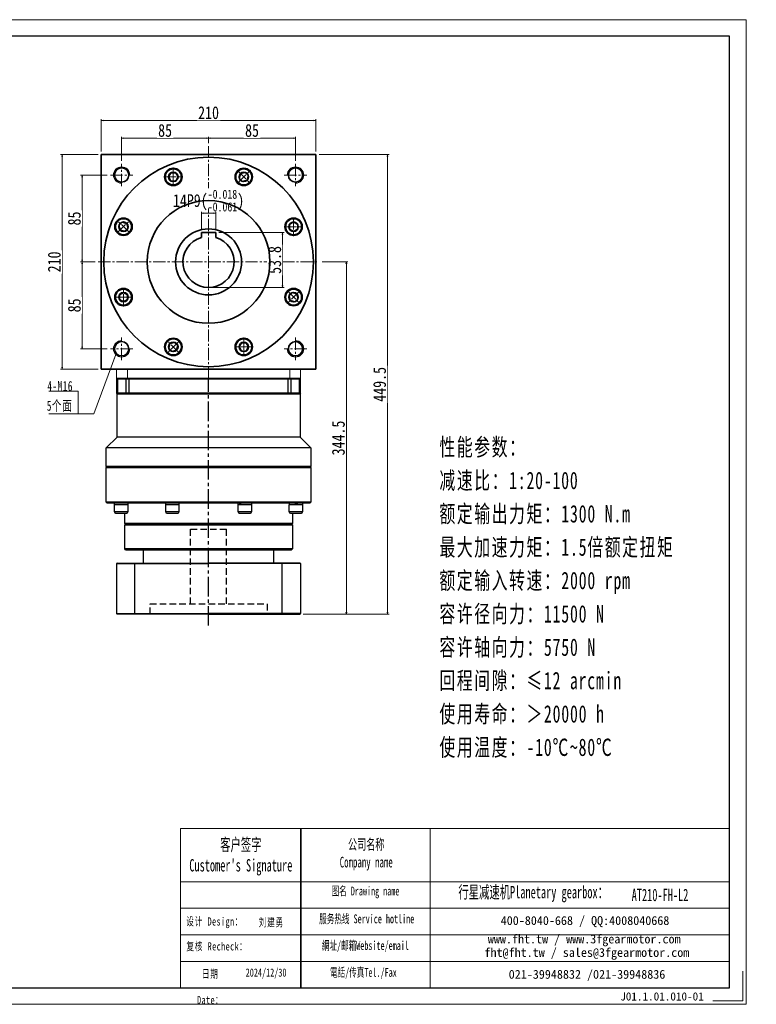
# Model space of a CAD drawing. Header units: millimetres. Extents: x 1888 to 3266, y 2041 to 3004.
# Tile 5 of 5: x 2546 to 3266, y 2041 to 3004. Entities that reach past the tile are written whole.
import ezdxf

# ---------------------------------------------------------------- set-up
doc = ezdxf.new("R2010")
doc.units = ezdxf.units.MM
doc.set_wipeout_variables(frame=1)
doc.header["$PDSIZE"] = -5
for name, pattern in [('CENTER2', [28.575, 19.05, -3.175, 3.175, -3.175]), ('DASHED2', [9.525, 6.35, -3.175]), ('点画线', [18, 12, -2, 2, -2])]:
    doc.linetypes.add(name, pattern=pattern)
doc.layers.get('0').update_dxf_attribs({"lineweight": 35})
for name, color, linetype in [('1轮廓实线层', 7, 'Continuous'), ('3中心线层', 1, 'CENTER2'), ('4虚线层', 6, 'DASHED2'), ('6文字层', 3, 'Continuous')]:
    doc.layers.add(name, color=color, linetype=linetype)
for name, color, linetype, lineweight in [('7标注层', 4, 'Continuous', 18), ('SLD-0', 7, 'Continuous', 18), ('中心线层', 1, '点画线', 18), ('图框_外框线', 7, 'Continuous', 18), ('尺寸线层', 3, 'Continuous', 18), ('粗实线层', 7, 'Continuous', 35)]:
    doc.layers.add(name, color=color, linetype=linetype, lineweight=lineweight)
doc.styles.add('SLDTEXTSTYLE4', font='SimSun.ttf', dxfattribs={"width": 0.611111})
doc.styles.get("Standard").update_dxf_attribs({"font": 'SimSun.ttf'})
doc.styles.add('宋体', font='SimSun.ttf', dxfattribs={"width": 0.8})
doc.styles.add('标准', font='txt', dxfattribs={"width": 0.667})
doc.styles.add('样式 1', font='SimSun.ttf')
doc.dimstyles.new('A水平标注$0', dxfattribs={"dimtxt": 3.5, "dimasz": 2, "dimexe": 1.5, "dimexo": 3, "dimgap": 1.1, "dimtad": 1, "dimtoh": 1, "dimdec": 4, "dimdsep": 46, "dimtxsty": '宋体', "dimblk": 'OPEN', "dimcen": 3, "dimclrd": 3, "dimclre": 3, "dimclrt": 6, "dimadec": 0, "dimazin": 0, "dimtm": 1e-09, "dimtfac": 1, "dimtdec": 4, "dimtix": 1, "dimtmove": 0, "dimatfit": 3, "dimldrblk": 'OPEN', "dimfxl": 0, "dimlwd": 13, "dimlwe": 13, "dimarcsym": 0})

# ---------------------------------------------------------------- blocks, each defined once
blk = doc.blocks.new('*X1')
at = {"layer": '尺寸线层', "linetype": 'Continuous'}
blk.add_hatch(color=0, dxfattribs=at).paths.add_polyline_path([(36.94, 58.02), (35.9, 53.6), (34.84, 54)], flags=0)
at = {"layer": '尺寸线层', "color": 0, "linetype": 'Continuous'}
blk.add_line((36.94, 58.02), (15.29, 0), dxfattribs=at)
at = {"layer": '尺寸线层', "color": 0}
for p, q in [((0, 22.42), (-28.41, 22.42)), ((0, 0), (0, 22.42)), ((0, 0), (-28.41, 0)), ((15.29, 0), (0, 0))]:
    blk.add_line(p, q, dxfattribs=at)
at = {"layer": '尺寸线层', "color": 0, "insert": (-5, 2), "char_height": 10, "width": 46.8126, "attachment_point": 9, "line_spacing_factor": 1.15057, "style": '标准'}
blk.add_mtext('\\T1.1;4-M16\\P5个面', dxfattribs=at)
blk = doc.blocks.new('_Open')
at = {"color": 0, "linetype": 'ByBlock', "lineweight": -2}
for p, q in [((-1, 0.17), (0, 0)), ((-1, -0.17), (0, 0)), ((0, 0), (-1, 0))]:
    blk.add_line(p, q, dxfattribs=at)
blk = doc.blocks.new('*X2')
at = {"layer": 'Defpoints', "color": 0, "transparency": 16777216}
for p in [(2835.23, 2905.85), (2625.23, 2872.56), (2835.23, 2872.56)]:
    blk.add_point(p, dxfattribs=at)
at = {"layer": '尺寸线层', "color": 3, "lineweight": 13, "transparency": 16777216}
for p, q in [((2625.23, 2875.56), (2625.23, 2907.35)), ((2627.23, 2905.85), (2833.23, 2905.85)), ((2835.23, 2875.56), (2835.23, 2907.35))]:
    blk.add_line(p, q, dxfattribs=at)
at = {"layer": '尺寸线层', "color": 3, "lineweight": 13, "transparency": 16777216, "xscale": 2, "yscale": 2, "zscale": 2, "rotation": 180}
blk.add_blockref('_Open', (2625.23, 2905.85), dxfattribs=at)
at = {"layer": '尺寸线层', "color": 3, "lineweight": 13, "transparency": 16777216, "xscale": 2, "yscale": 2, "zscale": 2}
blk.add_blockref('_Open', (2835.23, 2905.85), dxfattribs=at)
at = {"layer": '尺寸线层', "color": 6, "transparency": 16777216, "insert": (2730.23, 2913.46), "char_height": 12.5, "attachment_point": 5, "style": '宋体', "bg_fill": 3, "box_fill_scale": 1.1, "bg_fill_color": 257, "bg_fill_transparency": 0}
blk.add_mtext('210', dxfattribs=at)
blk = doc.blocks.new('*X3')
at = {"layer": 'Defpoints', "color": 0, "transparency": 16777216}
for p in [(2587.07, 2872.56), (2625.23, 2872.56), (2625.23, 2662.56)]:
    blk.add_point(p, dxfattribs=at)
at = {"layer": '尺寸线层', "color": 3, "lineweight": 13, "transparency": 16777216}
for p, q in [((2622.23, 2872.56), (2585.57, 2872.56)), ((2587.07, 2664.56), (2587.07, 2870.56)), ((2622.23, 2662.56), (2585.57, 2662.56))]:
    blk.add_line(p, q, dxfattribs=at)
at = {"layer": '尺寸线层', "color": 3, "lineweight": 13, "transparency": 16777216, "xscale": 2, "yscale": 2, "zscale": 2}
for p, rotation in [((2587.07, 2872.56), 90), ((2587.07, 2662.56), 270)]:
    blk.add_blockref('_Open', p, dxfattribs=dict(at, rotation=rotation))
at = {"layer": '尺寸线层', "color": 6, "transparency": 16777216, "insert": (2579.45, 2767.56), "char_height": 12.5, "attachment_point": 5, "rotation": 90, "style": '宋体', "bg_fill": 3, "box_fill_scale": 1.1, "bg_fill_color": 257, "bg_fill_transparency": 0}
blk.add_mtext('210', dxfattribs=at)
blk = doc.blocks.new('*X4')
at = {"layer": 'Defpoints', "color": 0, "transparency": 16777216}
for p in [(2730.23, 2888.49), (2730.23, 2880.67), (2645.23, 2863.56)]:
    blk.add_point(p, dxfattribs=at)
at = {"layer": '尺寸线层', "color": 3, "lineweight": 13, "transparency": 16777216}
for p, q in [((2645.23, 2866.56), (2645.23, 2889.99)), ((2730.23, 2883.67), (2730.23, 2889.99)), ((2647.23, 2888.49), (2728.23, 2888.49))]:
    blk.add_line(p, q, dxfattribs=at)
at = {"layer": '尺寸线层', "color": 3, "lineweight": 13, "transparency": 16777216, "xscale": 2, "yscale": 2, "zscale": 2, "rotation": 180}
blk.add_blockref('_Open', (2645.23, 2888.49), dxfattribs=at)
at = {"layer": '尺寸线层', "color": 3, "lineweight": 13, "transparency": 16777216, "xscale": 2, "yscale": 2, "zscale": 2}
blk.add_blockref('_Open', (2730.23, 2888.49), dxfattribs=at)
at = {"layer": '尺寸线层', "color": 6, "transparency": 16777216, "insert": (2687.73, 2896.1), "char_height": 12.5, "attachment_point": 5, "style": '宋体', "bg_fill": 3, "box_fill_scale": 1.1, "bg_fill_color": 257, "bg_fill_transparency": 0}
blk.add_mtext('85', dxfattribs=at)
blk = doc.blocks.new('*X5')
at = {"layer": 'Defpoints', "color": 0, "transparency": 16777216}
for p in [(2730.23, 2880.67), (2815.23, 2888.49), (2815.23, 2863.56)]:
    blk.add_point(p, dxfattribs=at)
at = {"layer": '尺寸线层', "color": 3, "lineweight": 13, "transparency": 16777216}
for p, q in [((2730.23, 2883.67), (2730.23, 2889.99)), ((2815.23, 2866.56), (2815.23, 2889.99)), ((2732.23, 2888.49), (2813.23, 2888.49))]:
    blk.add_line(p, q, dxfattribs=at)
at = {"layer": '尺寸线层', "color": 3, "lineweight": 13, "transparency": 16777216, "xscale": 2, "yscale": 2, "zscale": 2, "rotation": 180}
blk.add_blockref('_Open', (2730.23, 2888.49), dxfattribs=at)
at = {"layer": '尺寸线层', "color": 3, "lineweight": 13, "transparency": 16777216, "xscale": 2, "yscale": 2, "zscale": 2}
blk.add_blockref('_Open', (2815.23, 2888.49), dxfattribs=at)
at = {"layer": '尺寸线层', "color": 6, "transparency": 16777216, "insert": (2772.73, 2896.1), "char_height": 12.5, "attachment_point": 5, "style": '宋体', "bg_fill": 3, "box_fill_scale": 1.1, "bg_fill_color": 257, "bg_fill_transparency": 0}
blk.add_mtext('85', dxfattribs=at)
blk = doc.blocks.new('*X6')
at = {"layer": 'Defpoints', "color": 0, "transparency": 16777216}
for p in [(2606.66, 2852.56), (2634.23, 2852.56), (2622.23, 2767.56)]:
    blk.add_point(p, dxfattribs=at)
at = {"layer": '尺寸线层', "color": 3, "lineweight": 13, "transparency": 16777216}
for p, q in [((2631.23, 2852.56), (2605.16, 2852.56)), ((2606.66, 2769.56), (2606.66, 2850.56)), ((2619.23, 2767.56), (2605.16, 2767.56))]:
    blk.add_line(p, q, dxfattribs=at)
at = {"layer": '尺寸线层', "color": 3, "lineweight": 13, "transparency": 16777216, "xscale": 2, "yscale": 2, "zscale": 2}
for p, rotation in [((2606.66, 2852.56), 90), ((2606.66, 2767.56), 270)]:
    blk.add_blockref('_Open', p, dxfattribs=dict(at, rotation=rotation))
at = {"layer": '尺寸线层', "color": 6, "transparency": 16777216, "insert": (2599.05, 2810.06), "char_height": 12.5, "attachment_point": 5, "rotation": 90, "style": '宋体', "bg_fill": 3, "box_fill_scale": 1.1, "bg_fill_color": 257, "bg_fill_transparency": 0}
blk.add_mtext('85', dxfattribs=at)
blk = doc.blocks.new('*X7')
at = {"layer": 'Defpoints', "color": 0, "transparency": 16777216}
for p in [(2622.23, 2767.56), (2606.66, 2682.56), (2634.23, 2682.56)]:
    blk.add_point(p, dxfattribs=at)
at = {"layer": '尺寸线层', "color": 3, "lineweight": 13, "transparency": 16777216}
for p, q in [((2619.23, 2767.56), (2605.16, 2767.56)), ((2606.66, 2765.56), (2606.66, 2684.56)), ((2631.23, 2682.56), (2605.16, 2682.56))]:
    blk.add_line(p, q, dxfattribs=at)
at = {"layer": '尺寸线层', "color": 3, "lineweight": 13, "transparency": 16777216, "xscale": 2, "yscale": 2, "zscale": 2}
for p, rotation in [((2606.66, 2767.56), 90), ((2606.66, 2682.56), 270)]:
    blk.add_blockref('_Open', p, dxfattribs=dict(at, rotation=rotation))
at = {"layer": '尺寸线层', "color": 6, "transparency": 16777216, "insert": (2599.05, 2725.06), "char_height": 12.5, "attachment_point": 5, "rotation": 90, "style": '宋体', "bg_fill": 3, "box_fill_scale": 1.1, "bg_fill_color": 257, "bg_fill_transparency": 0}
blk.add_mtext('85', dxfattribs=at)
blk = doc.blocks.new('*X8')
at = {"layer": '中心线层', "linetype": '点画线', "lineweight": 18}
for p, q in [((-9.12, 0), (9.12, 0)), ((0, -9.12), (0, 9.12))]:
    blk.add_line(p, q, dxfattribs=at)
at = {"layer": '粗实线层'}
for p, q in [((-4.62, 0), (-2.31, 4)), ((-4.62, 0), (-2.31, -4)), ((-2.31, 4), (2.31, 4)), ((4.62, 0), (2.31, 4)), ((4.62, 0), (2.31, 4)), ((4.62, 0), (2.31, -4)), ((-2.31, -4), (2.31, -4))]:
    blk.add_line(p, q, dxfattribs=at)
blk.add_circle((0, 0), 4.62, dxfattribs=at)
for start, end in [(0, 180), (180, 360)]:
    blk.add_arc((0, 0), 7.87, start, end, dxfattribs=at)
blk = doc.blocks.new('*X17')
at = {"layer": 'Defpoints', "color": 0, "transparency": 16777216}
for p in [(2723.23, 2796.36), (2737.23, 2796.36)]:
    blk.add_point(p, dxfattribs=at)
at = {"layer": '尺寸线层', "color": 3, "lineweight": 13, "transparency": 16777216}
for p, q in [((2723.23, 2799.36), (2723.23, 2816.7)), ((2735.23, 2815.2), (2725.23, 2815.2)), ((2737.23, 2799.36), (2737.23, 2816.7))]:
    blk.add_line(p, q, dxfattribs=at)
at = {"layer": '尺寸线层', "color": 3, "lineweight": 13, "transparency": 16777216, "xscale": 2, "yscale": 2, "zscale": 2, "rotation": 180}
blk.add_blockref('_Open', (2723.23, 2815.2), dxfattribs=at)
at = {"layer": '尺寸线层', "color": 3, "lineweight": 13, "transparency": 16777216, "xscale": 2, "yscale": 2, "zscale": 2}
blk.add_blockref('_Open', (2737.23, 2815.2), dxfattribs=at)
at = {"layer": '尺寸线层', "color": 6, "transparency": 16777216, "insert": (2730.23, 2827.58), "char_height": 12.5, "attachment_point": 5, "style": '宋体', "bg_fill": 3, "box_fill_scale": 1.1, "bg_fill_color": 257, "bg_fill_transparency": 0}
blk.add_mtext('{\\A1;\\A1;14P9({\\H0.707107x;\\S-0.018^ -0.061;})}', dxfattribs=at)
at = {"layer": 'Defpoints', "color": 0, "transparency": 16777216}
blk.add_point((2723.23, 2815.2), dxfattribs=at)
blk = doc.blocks.new('*X18')
at = {"layer": 'Defpoints', "color": 0, "transparency": 16777216}
for p in [(2737.23, 2796.36), (2730.23, 2742.56), (2802.61, 2742.56)]:
    blk.add_point(p, dxfattribs=at)
at = {"layer": '尺寸线层', "color": 3, "lineweight": 13, "transparency": 16777216}
for p, q in [((2740.23, 2796.36), (2804.11, 2796.36)), ((2802.61, 2794.36), (2802.61, 2744.56)), ((2733.23, 2742.56), (2804.11, 2742.56))]:
    blk.add_line(p, q, dxfattribs=at)
at = {"layer": '尺寸线层', "color": 3, "lineweight": 13, "transparency": 16777216, "xscale": 2, "yscale": 2, "zscale": 2}
for p, rotation in [((2802.61, 2796.36), 90), ((2802.61, 2742.56), 270)]:
    blk.add_blockref('_Open', p, dxfattribs=dict(at, rotation=rotation))
at = {"layer": '尺寸线层', "color": 6, "transparency": 16777216, "insert": (2795, 2769.46), "char_height": 12.5, "attachment_point": 5, "rotation": 90, "style": '宋体', "bg_fill": 3, "box_fill_scale": 1.1, "bg_fill_color": 257, "bg_fill_transparency": 0}
blk.add_mtext('53.8', dxfattribs=at)
blk = doc.blocks.new('*X28')
at = {"layer": 'Defpoints', "color": 0, "transparency": 16777216}
for p in [(2835.23, 2872.56), (2905.26, 2872.56), (2819.73, 2423.06)]:
    blk.add_point(p, dxfattribs=at)
at = {"layer": '尺寸线层', "color": 3, "lineweight": 13, "transparency": 16777216}
for p, q in [((2838.23, 2872.56), (2906.76, 2872.56)), ((2905.26, 2425.06), (2905.26, 2870.56)), ((2822.73, 2423.06), (2906.76, 2423.06))]:
    blk.add_line(p, q, dxfattribs=at)
at = {"layer": '尺寸线层', "color": 3, "lineweight": 13, "transparency": 16777216, "xscale": 2, "yscale": 2, "zscale": 2}
for p, rotation in [((2905.26, 2872.56), 90), ((2905.26, 2423.06), 270)]:
    blk.add_blockref('_Open', p, dxfattribs=dict(at, rotation=rotation))
at = {"layer": '尺寸线层', "color": 6, "transparency": 16777216, "insert": (2897.51, 2647.81), "char_height": 12.5, "attachment_point": 5, "rotation": 90, "style": '宋体', "bg_fill": 3, "box_fill_scale": 1.1, "bg_fill_color": 256, "bg_fill_true_color": 13158600, "bg_fill_transparency": 0}
blk.add_mtext('449.5', dxfattribs=at)
blk = doc.blocks.new('*X29')
at = {"layer": 'Defpoints', "color": 0, "transparency": 16777216}
for p in [(2838.23, 2767.56), (2819.73, 2423.06), (2864.94, 2423.06)]:
    blk.add_point(p, dxfattribs=at)
at = {"layer": '尺寸线层', "color": 3, "lineweight": 13, "transparency": 16777216}
for p, q in [((2841.23, 2767.56), (2866.44, 2767.56)), ((2864.94, 2765.56), (2864.94, 2425.06)), ((2822.73, 2423.06), (2866.44, 2423.06))]:
    blk.add_line(p, q, dxfattribs=at)
at = {"layer": '尺寸线层', "color": 3, "lineweight": 13, "transparency": 16777216, "xscale": 2, "yscale": 2, "zscale": 2}
for p, rotation in [((2864.94, 2767.56), 90), ((2864.94, 2423.06), 270)]:
    blk.add_blockref('_Open', p, dxfattribs=dict(at, rotation=rotation))
at = {"layer": '尺寸线层', "color": 6, "transparency": 16777216, "insert": (2857.19, 2595.31), "char_height": 12.5, "attachment_point": 5, "rotation": 90, "style": '宋体', "bg_fill": 3, "box_fill_scale": 1.1, "bg_fill_color": 256, "bg_fill_true_color": 13158600, "bg_fill_transparency": 0}
blk.add_mtext('344.5', dxfattribs=at)

msp = doc.modelspace()

# ---------------------------------------------------------------- linework, layer by layer
at = {"color": 7, "linetype": 'Continuous', "lineweight": 15}
for p, q in [((2640.23, 2662.56), (2640.23, 2653.56)), ((2650.86, 2653.56), (2650.86, 2662.56)), ((2809.61, 2662.56), (2809.61, 2653.56)), ((2820.23, 2653.56), (2820.23, 2662.56))]:
    msp.add_line(p, q, dxfattribs=at)
msp.add_line((2820.31, 2213.27), (2820.31, 2057.6))
at = {"layer": '1轮廓实线层', "linetype": 'Continuous', "lineweight": 30}
for p, q in [((2640.23, 2653.06), (2640.73, 2653.56)), ((2640.23, 2653.06), (2641.53, 2653.06)), ((2640.23, 2653.06), (2640.23, 2639.06)), ((2641.9, 2653.56), (2640.73, 2653.56)), ((2641.53, 2653.06), (2641.9, 2653.56)), ((2641.53, 2653.06), (2649.4, 2653.06)), ((2641.53, 2639.06), (2641.53, 2653.06)), ((2649.74, 2653.56), (2641.9, 2653.56)), ((2649.4, 2653.06), (2649.74, 2653.56)), ((2649.4, 2653.06), (2652.77, 2653.06)), ((2649.4, 2653.06), (2649.4, 2639.06)), ((2652.77, 2653.56), (2649.74, 2653.56)), ((2807.69, 2653.56), (2652.77, 2653.56)), ((2652.77, 2653.06), (2652.77, 2653.56)), ((2652.77, 2653.06), (2807.69, 2653.06)), ((2652.77, 2639.06), (2652.77, 2653.06)), ((2810.72, 2653.56), (2807.69, 2653.56)), ((2807.69, 2653.06), (2807.69, 2653.56)), ((2807.69, 2653.06), (2811.06, 2653.06)), ((2807.69, 2653.06), (2807.69, 2639.06)), ((2811.06, 2653.06), (2810.72, 2653.56)), ((2811.06, 2639.06), (2811.06, 2653.06)), ((2641.53, 2639.06), (2640.23, 2639.06)), ((2640.73, 2638.56), (2640.23, 2639.06)), ((2649.4, 2639.06), (2641.53, 2639.06)), ((2641.9, 2638.56), (2641.53, 2639.06)), ((2652.77, 2639.06), (2649.4, 2639.06)), ((2649.74, 2638.56), (2649.4, 2639.06)), ((2807.69, 2639.06), (2652.77, 2639.06)), ((2652.77, 2638.56), (2652.77, 2639.06)), ((2811.06, 2639.06), (2807.69, 2639.06)), ((2807.69, 2638.56), (2807.69, 2639.06)), ((2810.72, 2638.56), (2811.06, 2639.06)), ((2640.73, 2596.06), (2640.73, 2638.56)), ((2640.73, 2638.56), (2641.9, 2638.56)), ((2641.9, 2638.56), (2649.74, 2638.56)), ((2649.74, 2638.56), (2652.77, 2638.56)), ((2652.77, 2638.56), (2730.23, 2638.56)), ((2730.23, 2638.56), (2807.69, 2638.56)), ((2807.69, 2638.56), (2810.72, 2638.56)), ((2630.23, 2585.56), (2640.73, 2596.06)), ((2630.23, 2567.56), (2630.23, 2585.56)), ((2630.73, 2567.06), (2630.23, 2567.56)), ((2730.23, 2567.56), (2630.23, 2567.56)), ((2630.23, 2566.56), (2630.73, 2567.06)), ((2630.23, 2532.56), (2630.23, 2566.56)), ((2630.23, 2566.56), (2730.23, 2566.56)), ((2730.23, 2567.06), (2630.73, 2567.06)), ((2630.73, 2532.06), (2630.23, 2532.56)), ((2638.27, 2522.96), (2638.27, 2529.96)), ((2646.45, 2529.96), (2638.27, 2529.96)), ((2638.33, 2529.96), (2638.33, 2532.06)), ((2651.27, 2529.96), (2646.45, 2529.96)), ((2651.21, 2532.06), (2651.21, 2529.96)), ((2651.27, 2529.96), (2651.27, 2522.96)), ((2688.33, 2522.96), (2688.33, 2529.96)), ((2700.46, 2529.96), (2688.33, 2529.96)), ((2688.39, 2531.59), (2688.39, 2532.06)), ((2701.33, 2529.96), (2700.46, 2529.96)), ((2701.27, 2532.06), (2701.27, 2529.96)), ((2701.33, 2529.96), (2701.33, 2522.96)), ((2759.13, 2522.96), (2759.13, 2529.96)), ((2772.13, 2529.96), (2759.13, 2529.96)), ((2759.19, 2529.96), (2759.19, 2532.06)), ((2772.07, 2532.06), (2772.07, 2529.96)), ((2772.13, 2529.96), (2772.13, 2522.96)), ((2809.19, 2522.96), (2809.19, 2529.96)), ((2809.25, 2529.96), (2809.25, 2532.06)), ((2646.45, 2522.96), (2638.27, 2522.96)), ((2639.27, 2521.96), (2646.19, 2521.96)), ((2646.19, 2521.96), (2650.27, 2521.96)), ((2651.27, 2522.96), (2646.45, 2522.96)), ((2648.23, 2511.56), (2648.23, 2521.96)), ((2700.46, 2522.96), (2688.33, 2522.96)), ((2689.33, 2521.96), (2699.59, 2521.96)), ((2699.59, 2521.96), (2700.33, 2521.96)), ((2701.33, 2522.96), (2700.46, 2522.96)), ((2772.13, 2522.96), (2759.13, 2522.96)), ((2760.13, 2521.96), (2771.13, 2521.96)), ((2812.23, 2521.96), (2812.23, 2511.56)), ((2648.73, 2511.06), (2648.23, 2511.56)), ((2812.23, 2511.56), (2648.23, 2511.56)), ((2648.23, 2510.56), (2648.73, 2511.06)), ((2648.23, 2486.86), (2648.23, 2510.56)), ((2648.23, 2510.56), (2812.23, 2510.56)), ((2648.73, 2511.06), (2811.73, 2511.06)), ((2812.23, 2511.56), (2811.73, 2511.06)), ((2811.73, 2511.06), (2812.23, 2510.56)), ((2812.23, 2510.56), (2812.23, 2486.86)), ((2649.03, 2486.06), (2648.23, 2486.86)), ((2730.23, 2486.86), (2648.23, 2486.86)), ((2649.03, 2486.06), (2730.23, 2486.06)), ((2651.73, 2485.96), (2662.73, 2485.96)), ((2666.73, 2473.06), (2666.73, 2486.06)), ((2688.23, 2485.96), (2699.23, 2485.96)), ((2812.23, 2486.86), (2730.23, 2486.86)), ((2730.23, 2486.06), (2811.43, 2486.06)), ((2761.23, 2485.96), (2772.23, 2485.96)), ((2793.73, 2486.06), (2793.73, 2473.06)), ((2797.73, 2485.96), (2808.73, 2485.96)), ((2812.23, 2486.86), (2811.43, 2486.06)), ((2640.73, 2473.06), (2640.23, 2472.56)), ((2640.23, 2472.56), (2640.23, 2423.56)), ((2658.23, 2472.56), (2658.42, 2473.06)), ((2658.23, 2423.56), (2658.23, 2472.56)), ((2802.23, 2472.56), (2802.05, 2473.06)), ((2802.23, 2423.56), (2802.23, 2472.56)), ((2640.73, 2423.06), (2640.23, 2423.56)), ((2730.23, 2423.06), (2640.73, 2423.06)), ((2658.23, 2423.56), (2658.42, 2423.06)), ((2802.23, 2423.56), (2802.05, 2423.06))]:
    msp.add_line(p, q, dxfattribs=at)
at = {"layer": '1轮廓实线层'}
for p, q in [((2640.23, 2472.56), (2730.23, 2472.56)), ((2640.73, 2473.06), (2730.23, 2473.06)), ((2640.23, 2423.56), (2730.23, 2423.56))]:
    msp.add_line(p, q, dxfattribs=at)
at = {"layer": '1轮廓实线层', "linetype": 'Continuous', "lineweight": 30}
for centre, start, end in [((2639.27, 2522.96), 180, 270), ((2650.27, 2522.96), 270, 0), ((2689.33, 2522.96), 180, 270), ((2700.33, 2522.96), 270, 0), ((2760.13, 2522.96), 180, 270), ((2771.13, 2522.96), 270, 0), ((2810.19, 2522.96), 180, 270), ((2651.73, 2486.96), 244.15807, 270), ((2662.73, 2486.96), 270, 295.84193), ((2688.23, 2486.96), 244.15807, 270), ((2699.23, 2486.96), 270, 295.84193), ((2761.23, 2486.96), 244.15807, 270), ((2772.23, 2486.96), 270, 295.84193), ((2797.73, 2486.96), 244.15807, 270), ((2808.73, 2486.96), 270, 295.84193)]:
    msp.add_arc(centre, 1, start, end, dxfattribs=at)
at = {"layer": '1轮廓实线层', "linetype": 'Continuous', "lineweight": 30, "extrusion": (0, 0, -1)}
for centre, major_axis, ratio, start_param, end_param in [((2694.83, 2532.06), (0.4, 11.15), 0.576349, 4.555574, 4.691617), ((2694.83, 2529.96), (0.4, 11.15), 0.576349, 4.691617, 4.881014), ((2765.63, 2532.06), (5.36, 11.02), 0.323919, 4.366689, 4.556086), ((2765.63, 2529.96), (5.36, 11.02), 0.323919, 4.556086, 4.745483)]:
    msp.add_ellipse(centre, major_axis=major_axis, ratio=ratio, start_param=start_param, end_param=end_param, dxfattribs=at)
at = {"layer": '3中心线层'}
msp.add_line((2730.23, 2411.85), (2730.23, 2653.56), dxfattribs=at)
at = {"layer": '4虚线层'}
for p, q in [((2712.73, 2506.06), (2747.73, 2506.06)), ((2712.73, 2433.06), (2712.73, 2506.06)), ((2747.73, 2433.06), (2747.73, 2506.06)), ((2673.08, 2433.06), (2787.38, 2433.06)), ((2673.08, 2423.06), (2673.08, 2433.06)), ((2787.38, 2433.06), (2787.38, 2423.06))]:
    msp.add_line(p, q, dxfattribs=at)
at = {"layer": '7标注层', "color": 0}
msp.add_line((2702.88, 2213.27), (2702.88, 2057.62), dxfattribs=at)
at = {"layer": '中心线层', "lineweight": 0}
msp.add_line((2730.23, 2653.56), (2730.23, 2880.67), dxfattribs=at)
at = {"layer": '中心线层'}
for p, q in [((2645.23, 2841.56), (2645.23, 2863.56)), ((2815.23, 2863.56), (2815.23, 2841.56)), ((2634.23, 2852.56), (2656.23, 2852.56)), ((2804.23, 2852.56), (2826.23, 2852.56)), ((2622.23, 2767.56), (2838.23, 2767.56)), ((2645.23, 2671.56), (2645.23, 2693.56)), ((2815.23, 2693.56), (2815.23, 2671.56)), ((2656.23, 2682.56), (2634.23, 2682.56)), ((2826.23, 2682.56), (2804.23, 2682.56))]:
    msp.add_line(p, q, dxfattribs=at)
at = {"layer": '图框_外框线'}
for p, q in [((2702.88, 2213.27), (2820.31, 2213.27)), ((2820.31, 2213.27), (2820.31, 2057.62)), ((2820.31, 2213.27), (3239.58, 2213.27)), ((2946.84, 2213.27), (2946.84, 2057.62)), ((2702.88, 2161.33), (2820.31, 2161.33)), ((2820.31, 2161.33), (3239.58, 2161.33)), ((2702.88, 2135.36), (3239.58, 2135.36)), ((2702.88, 2109.39), (3239.58, 2109.39)), ((2702.88, 2083.42), (3239.58, 2083.42))]:
    msp.add_line(p, q, dxfattribs=at)
at = {"layer": '图框_外框线', "color": 3}
msp.add_lwpolyline([(3252.55, 2073.84), (3252.55, 2044.65), (3223.37, 2044.65)], dxfattribs=at)
at = {"layer": '粗实线层'}
for p, q in [((2625.23, 2662.56), (2625.23, 2872.56)), ((2625.23, 2872.56), (2835.23, 2872.56)), ((2835.23, 2662.56), (2835.23, 2872.56)), ((2737.23, 2796.36), (2723.23, 2796.36)), ((2723.23, 2796.36), (2723.23, 2791.56)), ((2737.23, 2796.36), (2737.23, 2791.56)), ((2835.23, 2662.56), (2625.23, 2662.56)), ((2640.23, 2662.56), (2820.23, 2662.56)), ((2640.23, 2662.56), (2820.23, 2662.56))]:
    msp.add_line(p, q, dxfattribs=at)
for centre, radius in [((2645.23, 2852.56), 7), ((2815.23, 2852.56), 7), ((2813.38, 2802), 8.5), ((2813.38, 2733.11), 8.5), ((2645.23, 2682.56), 7), ((2695.79, 2684.41), 8.5), ((2764.68, 2684.41), 8.5), ((2815.23, 2682.56), 7)]:
    msp.add_circle(centre, radius, dxfattribs=at)
at = {"layer": '粗实线层', "lineweight": 18}
for centre, start, end in [((2645.23, 2852.56), 0, 270), ((2815.23, 2852.56), 270, 180), ((2645.23, 2682.56), 90, 0), ((2815.23, 2682.56), 180, 90)]:
    msp.add_arc(centre, 8, start, end, dxfattribs=at)

# ---------------------------------------------------------------- block references
at = {"layer": '尺寸线层'}
msp.add_blockref('*X1', (2602.64, 2618.88), dxfattribs=at)

# ---------------------------------------------------------------- texts
at = {"layer": '6文字层', "insert": (3132.71, 2053.13), "char_height": 8, "width": 43.3044, "attachment_point": 1, "style": '样式 1'}
msp.add_mtext('J01.1.01.010-01', dxfattribs=at)
at = {"layer": 'SLD-0', "color": 1, "attachment_point": 2, "style": 'SLDTEXTSTYLE4'}
for s, insert, char_height, width in [("{\\fSimSun|b1|i0|c134|p2;客户签字\\PCustomer's Signature}", (2761.8, 2203.66), 12.1195, 150.7675), ('{\\fSimSun|b1|i0|c134|p2;公司名称\\PCompany name}', (2884.38, 2203.02), 10.3881, 134.4937), ('{\\fSimSun|b1|i0|c134|p2;图名 Drawing name}', (2883.67, 2156.55), 8.6568, 110.7086), ('{\\fSimSun|b1|i0|c134|p2;  \\H1.1667x;行星减速机Planetary gearbox\\fSimSun|b0|i0|c134|p2;：}', (3043.26, 2157.21), 10.3881, 163.3806), ('\\pt60.59735;AT210-FH-L2', (3171.6, 2154.46), 12.1195, 88.1992), ('{\\fSimSun|b1|i0|c134|p2;服务热线 Service hotline}', (2884.89, 2129.32), 8.6568, 123.34), ('{\\fSimSun|b1|i0|c134|p2;網址/邮箱Website/email}', (2883.55, 2103.24), 8.6568, 128.3854), ('{\\fSimSun|b1|i0|c134|p2;電話/传真Tel./Fax}', (2881.61, 2076.96), 8.6568, 129.9295)]:
    msp.add_mtext(s, dxfattribs=dict(at, insert=insert, char_height=char_height, width=width))
at = {"layer": 'SLD-0', "color": 1, "char_height": 8, "attachment_point": 2, "line_spacing_factor": 1.92, "style": '标准'}
for s, insert, width in [('{\\fNSimSun|b0|i0|c134|p49;\\T1.1;设计 \\fNSimSun|b0|i0|c0|p49;Design\\fNSimSun|b0|i0|c134|p49;：}', (2736.13, 2126.46), 53.3388), ('{\\fSimSun|b0|i0|c134|p2;\\T1.1;刘建勇}', (2791.65, 2125.55), 49.3073), ('{\\fNSimSun|b0|i0|c134|p49;\\T1.1;复核 \\fNSimSun|b0|i0|c0|p49;Recheck\\fNSimSun|b0|i0|c134|p49;：}', (2738.42, 2102.1), 56.7364), ('{\\fNSimSun|b0|i0|c134|p49;\\T1.1;日期 Date：}', (2731.89, 2075.24), 42.9474), ('{\\fNSimSun|b0|i0|c134|p49;2024/12/30}', (2786.47, 2076.46), 31.9717)]:
    msp.add_mtext(s, dxfattribs=dict(at, insert=insert, width=width))
at = {"layer": 'SLD-0', "color": 1, "char_height": 8.6568, "attachment_point": 2}
for s, insert, width in [('{\\fSimSun|b1|i0|c134|p2;400-8040-668 / QQ:4008040668}', (3098.29, 2127.67), 252.0452), ('{\\fSimSun|b1|i0|c134|p2;www.fht.tw / www.3fgearmotor.com }', (3097.49, 2109.64), 252.329), ('\\pt103.88117;{\\fSimSun|b1|i0|c134|p2;fht@fht.tw / sales@3fgearmotor.com }', (3100.13, 2096.46), 252.329), ('{\\fSimSun|b1|i0|c134|p2;021-39948832 /021-39948836 }', (3100.22, 2075.07), 192.6722)]:
    msp.add_mtext(s, dxfattribs=dict(at, insert=insert, width=width))
at = {"layer": '尺寸线层', "insert": (2955.94, 2594.99), "char_height": 11.907, "width": 270.1154, "attachment_point": 1, "line_spacing_factor": 1.15057, "style": '标准'}
msp.add_mtext('{\\fNSimSun|b0|i0|c134|p49;\\H1.42857x;\\T1.1;性能参数：\\P减速比：1:20-100\\P额定输出力矩：1300 N.m\\P最大加速力矩：1.5倍额定扭矩\\P额定输入转速：2000 rpm\\P容许径向力：11500 N\\P容许轴向力：5750 N\\P回程间隙：≤12 arcmin\\P使用寿命：＞20000 h\\P使用温度：-10℃~80℃}', dxfattribs=at)

# ---------------------------------------------------------------- next in the draw order: dimensions: what is measured, and where the dimension line sits
at = {"layer": '尺寸线层'}
dim = msp.add_linear_dim(base=(2835.23, 2905.85), p1=(2625.23, 2872.56), p2=(2835.23, 2872.56), dimstyle='A水平标注$0', override={"dimtxt": 12.5, "dimgap": 1.5, "dimdec": 1, "dimpost": '<>', "dimblk": 'Open', "dimtvp": 0.1, "dimtfill": 1, "dimtfillclr": 256}, dxfattribs=at)
dim.commit()
dim.dimension.update_dxf_attribs({"geometry": '*X2', "text_midpoint": (2730.23, 2905.85), "dimtype": 160})

# ---------------------------------------------------------------- next in the draw order: dimensions: what is measured, and where the dimension line sits
dim = msp.add_linear_dim(base=(2730.23, 2888.49), p1=(2645.23, 2863.56), p2=(2730.23, 2880.67), dimstyle='A水平标注$0', override={"dimtxt": 12.5, "dimgap": 1.5, "dimdec": 1, "dimpost": '<>', "dimblk": 'Open', "dimtvp": 0.1, "dimtfill": 1, "dimtfillclr": 256}, dxfattribs=at)
dim.commit()
dim.dimension.update_dxf_attribs({"geometry": '*X4', "text_midpoint": (2687.73, 2888.49), "dimtype": 160})
dim = msp.add_linear_dim(base=(2587.07, 2872.56), p1=(2625.23, 2662.56), p2=(2625.23, 2872.56), angle=90, dimstyle='A水平标注$0', override={"dimtxt": 12.5, "dimgap": 1.5, "dimdec": 1, "dimpost": '<>', "dimblk": 'Open', "dimtvp": 0.1, "dimtfill": 1, "dimtfillclr": 256}, dxfattribs=at)
dim.commit()
dim.dimension.update_dxf_attribs({"geometry": '*X3', "text_midpoint": (2587.07, 2767.56), "dimtype": 160})

# ---------------------------------------------------------------- next in the draw order: linework, layer by layer
at = {"layer": '粗实线层'}
msp.add_circle((2695.79, 2850.71), 8.5, dxfattribs=at)

# ---------------------------------------------------------------- next in the draw order: dimensions: what is measured, and where the dimension line sits
at = {"layer": '尺寸线层'}
dim = msp.add_linear_dim(base=(2815.23, 2888.49), p1=(2730.23, 2880.67), p2=(2815.23, 2863.56), dimstyle='A水平标注$0', override={"dimtxt": 12.5, "dimgap": 1.5, "dimdec": 1, "dimpost": '<>', "dimblk": 'Open', "dimtvp": 0.1, "dimtfill": 1, "dimtfillclr": 256}, dxfattribs=at)
dim.commit()
dim.dimension.update_dxf_attribs({"geometry": '*X5', "text_midpoint": (2772.73, 2888.49), "dimtype": 160})
dim = msp.add_linear_dim(base=(2606.66, 2852.56), p1=(2622.23, 2767.56), p2=(2634.23, 2852.56), angle=90, dimstyle='A水平标注$0', override={"dimtxt": 12.5, "dimgap": 1.5, "dimdec": 1, "dimpost": '<>', "dimblk": 'Open', "dimtvp": 0.1, "dimtfill": 1, "dimtfillclr": 256}, dxfattribs=at)
dim.commit()
dim.dimension.update_dxf_attribs({"geometry": '*X6', "text_midpoint": (2606.66, 2810.06), "dimtype": 160})

# ---------------------------------------------------------------- next in the draw order: linework, layer by layer
at = {"layer": '粗实线层'}
for centre in [(2764.68, 2850.71), (2647.08, 2802)]:
    msp.add_circle(centre, 8.5, dxfattribs=at)

# ---------------------------------------------------------------- next in the draw order: block references
at = {"layer": '粗实线层', "rotation": 315.0000000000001}
msp.add_blockref('*X8', (2764.68, 2850.71), dxfattribs=at)

# ---------------------------------------------------------------- next in the draw order: dimensions: what is measured, and where the dimension line sits
at = {"layer": '尺寸线层'}
dim = msp.add_linear_dim(base=(2606.66, 2682.56), p1=(2622.23, 2767.56), p2=(2634.23, 2682.56), angle=270, dimstyle='A水平标注$0', override={"dimtxt": 12.5, "dimgap": 1.5, "dimdec": 1, "dimpost": '<>', "dimblk": 'Open', "dimtvp": 0.1, "dimtfill": 1, "dimtfillclr": 256}, dxfattribs=at)
dim.commit()
dim.dimension.update_dxf_attribs({"geometry": '*X7', "text_midpoint": (2606.66, 2725.06), "dimtype": 160})

# ---------------------------------------------------------------- next in the draw order: linework, layer by layer
at = {"layer": '粗实线层'}
for centre, radius in [((2730.23, 2767.56), 102.5), ((2647.08, 2733.11), 8.5)]:
    msp.add_circle(centre, radius, dxfattribs=at)

# ---------------------------------------------------------------- next in the draw order: wipeouts: each hides what was drawn before it
for points in [[(2703.66, 2850.71), (2703.56, 2851.91), (2703.56, 2851.91), (2702.92, 2854.03), (2701.7, 2855.89), (2700.02, 2857.34), (2697.99, 2858.26), (2695.79, 2858.57), (2695.79, 2858.57), (2695.79, 2858.57), (2693.59, 2858.26), (2691.57, 2857.34), (2689.88, 2855.89), (2688.67, 2854.03), (2688.02, 2851.91), (2688.02, 2851.91), (2687.93, 2850.71), (2687.93, 2850.71), (2687.93, 2850.71), (2688.19, 2848.67), (2688.98, 2846.77), (2690.23, 2845.14), (2691.86, 2843.89), (2693.76, 2843.11), (2695.79, 2842.84), (2695.79, 2842.84), (2695.79, 2842.84), (2698.22, 2843.23), (2700.41, 2844.34), (2702.15, 2846.08), (2703.27, 2848.28)], [(2652.65, 2807.56), (2651.73, 2808.34), (2651.73, 2808.34), (2649.77, 2809.39), (2647.59, 2809.85), (2645.38, 2809.68), (2643.3, 2808.89), (2641.52, 2807.56), (2641.52, 2807.56), (2641.52, 2807.56), (2640.19, 2805.78), (2639.41, 2803.7), (2639.24, 2801.49), (2639.69, 2799.31), (2640.74, 2797.35), (2640.74, 2797.35), (2641.52, 2796.44), (2641.52, 2796.44), (2641.52, 2796.44), (2643.15, 2795.19), (2645.05, 2794.4), (2647.08, 2794.13), (2649.12, 2794.4), (2651.02, 2795.19), (2652.65, 2796.44), (2652.65, 2796.44), (2652.65, 2796.44), (2654.09, 2798.43), (2654.85, 2800.77), (2654.85, 2803.23), (2654.09, 2805.57)], [(2813.38, 2794.13), (2814.59, 2794.23), (2814.59, 2794.23), (2816.71, 2794.87), (2818.57, 2796.09), (2820.02, 2797.77), (2820.93, 2799.8), (2821.25, 2802), (2821.25, 2802), (2821.25, 2802), (2820.93, 2804.2), (2820.02, 2806.22), (2818.57, 2807.91), (2816.71, 2809.12), (2814.59, 2809.77), (2814.59, 2809.77), (2813.38, 2809.86), (2813.38, 2809.86), (2813.38, 2809.86), (2811.35, 2809.59), (2809.45, 2808.81), (2807.82, 2807.56), (2806.57, 2805.93), (2805.79, 2804.03), (2805.52, 2802), (2805.52, 2802), (2805.52, 2802), (2805.9, 2799.57), (2807.02, 2797.37), (2808.76, 2795.64), (2810.95, 2794.52)], [(2647.08, 2740.98), (2645.88, 2740.89), (2645.88, 2740.89), (2643.76, 2740.24), (2641.9, 2739.03), (2640.45, 2737.34), (2639.53, 2735.31), (2639.22, 2733.11), (2639.22, 2733.11), (2639.22, 2733.11), (2639.53, 2730.92), (2640.45, 2728.89), (2641.9, 2727.2), (2643.76, 2725.99), (2645.88, 2725.34), (2645.88, 2725.34), (2647.08, 2725.25), (2647.08, 2725.25), (2647.08, 2725.25), (2649.12, 2725.52), (2651.02, 2726.3), (2652.65, 2727.55), (2653.9, 2729.18), (2654.68, 2731.08), (2654.95, 2733.11), (2654.95, 2733.11), (2654.95, 2733.11), (2654.56, 2735.55), (2653.45, 2737.74), (2651.71, 2739.48), (2649.51, 2740.59)], [(2807.82, 2727.55), (2808.74, 2726.77), (2808.74, 2726.77), (2810.7, 2725.72), (2812.87, 2725.27), (2815.09, 2725.44), (2817.17, 2726.22), (2818.94, 2727.55), (2818.94, 2727.55), (2818.94, 2727.55), (2820.28, 2729.33), (2821.06, 2731.41), (2821.23, 2733.63), (2820.78, 2735.8), (2819.73, 2737.76), (2819.73, 2737.76), (2818.94, 2738.68), (2818.94, 2738.68), (2818.94, 2738.68), (2817.32, 2739.93), (2815.42, 2740.71), (2813.38, 2740.98), (2811.35, 2740.71), (2809.45, 2739.93), (2807.82, 2738.68), (2807.82, 2738.68), (2807.82, 2738.68), (2806.37, 2736.69), (2805.61, 2734.35), (2805.61, 2731.88), (2806.37, 2729.54)], [(2690.23, 2689.97), (2689.45, 2689.05), (2689.45, 2689.05), (2688.4, 2687.09), (2687.94, 2684.92), (2688.11, 2682.7), (2688.9, 2680.62), (2690.23, 2678.85), (2690.23, 2678.85), (2690.23, 2678.85), (2692.01, 2677.51), (2694.09, 2676.73), (2696.3, 2676.56), (2698.48, 2677.01), (2700.44, 2678.06), (2700.44, 2678.06), (2701.35, 2678.85), (2701.35, 2678.85), (2701.35, 2678.85), (2702.6, 2680.47), (2703.39, 2682.37), (2703.66, 2684.41), (2703.39, 2686.44), (2702.6, 2688.34), (2701.35, 2689.97), (2701.35, 2689.97), (2701.35, 2689.97), (2699.36, 2691.42), (2697.02, 2692.18), (2694.56, 2692.18), (2692.22, 2691.42)], [(2756.81, 2684.41), (2756.9, 2683.2), (2756.9, 2683.2), (2757.55, 2681.08), (2758.76, 2679.22), (2760.45, 2677.77), (2762.48, 2676.86), (2764.68, 2676.54), (2764.68, 2676.54), (2764.68, 2676.54), (2766.87, 2676.86), (2768.9, 2677.77), (2770.59, 2679.22), (2771.8, 2681.08), (2772.45, 2683.2), (2772.45, 2683.2), (2772.54, 2684.41), (2772.54, 2684.41), (2772.54, 2684.41), (2772.27, 2686.44), (2771.49, 2688.34), (2770.24, 2689.97), (2768.61, 2691.22), (2766.71, 2692), (2764.68, 2692.27), (2764.68, 2692.27), (2764.68, 2692.27), (2762.24, 2691.89), (2760.05, 2690.77), (2758.31, 2689.03), (2757.19, 2686.84)]]:
    msp.add_wipeout(points).dxf.layer = '粗实线层'

# ---------------------------------------------------------------- next in the draw order: linework, layer by layer
at = {"layer": '图框_外框线', "color": 3}
msp.add_lwpolyline([(1893.86, 2041.41), (3255.8, 2041.41), (3255.8, 3004.49), (1893.86, 3004.49)], close=True, dxfattribs=at)
at = {"layer": '图框_外框线', "color": 3, "lineweight": 25}
msp.add_lwpolyline([(1974.93, 2057.62), (3239.58, 2057.62), (3239.58, 2988.28), (1974.93, 2988.28)], close=True, dxfattribs=at)

# ---------------------------------------------------------------- next in the draw order: block references
at = {"layer": '粗实线层'}
msp.add_blockref('*X8', (2695.79, 2850.71), dxfattribs=at)
for p, rotation in [((2647.08, 2802), 45.00000000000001), ((2813.38, 2802), 270), ((2813.38, 2733.11), 225.0000000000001), ((2647.08, 2733.11), 90), ((2695.79, 2684.41), 135.0000000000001), ((2764.68, 2684.41), 180)]:
    msp.add_blockref('*X8', p, dxfattribs=dict(at, rotation=rotation))

# ---------------------------------------------------------------- next in the draw order: dimensions: what is measured, and where the dimension line sits
at = {"layer": '尺寸线层'}
dim = msp.add_linear_dim(base=(2905.26, 2872.56), p1=(2819.73, 2423.06), p2=(2835.23, 2872.56), angle=90, dimstyle='A水平标注$0', override={"dimtxt": 12.5, "dimgap": 1.5, "dimdec": 1, "dimpost": '<>', "dimblk": 'Open', "dimtvp": 0.1, "dimtfill": 1, "dimtfillclr": 256}, dxfattribs=at)
dim.commit()
dim.dimension.update_dxf_attribs({"geometry": '*X28', "text_midpoint": (2897.51, 2647.81)})
dim = msp.add_linear_dim(base=(2723.23, 2815.2), p1=(2737.23, 2796.36), p2=(2723.23, 2796.36), text='{\\A1;\\A1;14P9({\\H0.707107x;\\S-0.018^ -0.061;})}', dimstyle='A水平标注$0', override={"dimtxt": 12.5, "dimgap": 1.5, "dimdec": 1, "dimpost": '<>', "dimblk": 'Open', "dimtp": -0.018, "dimtm": 0.061, "dimtdec": 3, "dimtvp": 0.1, "dimtfill": 1, "dimtfillclr": 256, "dimtzin": 8}, dxfattribs=at)
dim.commit()
dim.dimension.update_dxf_attribs({"geometry": '*X17', "text_midpoint": (2730.23, 2815.2), "dimtype": 160})

# ---------------------------------------------------------------- next in the draw order: dimensions: what is measured, and where the dimension line sits
dim = msp.add_linear_dim(base=(2802.61, 2742.56), p1=(2737.23, 2796.36), p2=(2730.23, 2742.56), angle=270, dimstyle='A水平标注$0', override={"dimtxt": 12.5, "dimgap": 1.5, "dimdec": 1, "dimpost": '<>', "dimblk": 'Open', "dimtvp": 0.1, "dimtfill": 1, "dimtfillclr": 256}, dxfattribs=at)
dim.commit()
dim.dimension.update_dxf_attribs({"geometry": '*X18', "text_midpoint": (2802.61, 2769.46), "dimtype": 160})
dim = msp.add_linear_dim(base=(2864.94, 2423.06), p1=(2838.23, 2767.56), p2=(2819.73, 2423.06), angle=90, dimstyle='A水平标注$0', override={"dimtxt": 12.5, "dimgap": 1.5, "dimdec": 1, "dimpost": '<>', "dimblk": 'Open', "dimtvp": 0.1, "dimtfill": 1, "dimtfillclr": 256}, dxfattribs=at)
dim.commit()
dim.dimension.update_dxf_attribs({"geometry": '*X29', "text_midpoint": (2857.19, 2595.31)})

# ---------------------------------------------------------------- next in the draw order: linework, layer by layer
at = {"color": 7, "linetype": 'Continuous', "lineweight": 15}
msp.add_line((2820.23, 2653.56), (2640.23, 2653.56), dxfattribs=at)
at = {"layer": '1轮廓实线层', "linetype": 'Continuous', "lineweight": 30}
for p, q in [((2818.55, 2653.56), (2810.72, 2653.56)), ((2811.06, 2653.06), (2818.92, 2653.06)), ((2818.92, 2653.06), (2818.55, 2653.56)), ((2819.73, 2653.56), (2818.55, 2653.56)), ((2818.92, 2653.06), (2818.92, 2639.06)), ((2818.92, 2653.06), (2820.23, 2653.06)), ((2819.73, 2653.56), (2820.23, 2653.06)), ((2820.23, 2639.06), (2820.23, 2653.06)), ((2818.92, 2639.06), (2811.06, 2639.06)), ((2818.55, 2638.56), (2818.92, 2639.06)), ((2820.23, 2639.06), (2818.92, 2639.06)), ((2820.23, 2639.06), (2819.73, 2638.56)), ((2810.72, 2638.56), (2818.55, 2638.56)), ((2818.55, 2638.56), (2819.73, 2638.56)), ((2819.73, 2638.56), (2819.73, 2596.06)), ((2819.73, 2596.06), (2640.73, 2596.06)), ((2819.73, 2596.06), (2830.23, 2585.56)), ((2830.23, 2585.56), (2630.23, 2585.56)), ((2830.23, 2585.56), (2830.23, 2567.56)), ((2830.23, 2567.56), (2730.23, 2567.56)), ((2829.73, 2567.06), (2730.23, 2567.06)), ((2730.23, 2566.56), (2830.23, 2566.56)), ((2830.23, 2567.56), (2829.73, 2567.06)), ((2829.73, 2567.06), (2830.23, 2566.56)), ((2830.23, 2566.56), (2830.23, 2532.56)), ((2830.23, 2532.56), (2630.23, 2532.56)), ((2630.73, 2532.06), (2829.73, 2532.06)), ((2822.19, 2529.96), (2809.19, 2529.96)), ((2822.13, 2532.06), (2822.13, 2529.96)), ((2822.19, 2529.96), (2822.19, 2522.96)), ((2830.23, 2532.56), (2829.73, 2532.06)), ((2822.19, 2522.96), (2809.19, 2522.96)), ((2810.19, 2521.96), (2821.19, 2521.96)), ((2819.73, 2473.06), (2820.23, 2472.56)), ((2820.23, 2472.56), (2820.23, 2423.56)), ((2730.23, 2423.06), (2819.73, 2423.06)), ((2819.73, 2423.06), (2820.23, 2423.56))]:
    msp.add_line(p, q, dxfattribs=at)
at = {"layer": '1轮廓实线层'}
for p, q in [((2819.73, 2473.06), (2730.23, 2473.06)), ((2820.23, 2472.56), (2730.23, 2472.56)), ((2820.23, 2423.56), (2730.23, 2423.56))]:
    msp.add_line(p, q, dxfattribs=at)
at = {"layer": '1轮廓实线层', "linetype": 'Continuous', "lineweight": 30}
msp.add_arc((2821.19, 2522.96), 1, 270, 0, dxfattribs=at)
at = {"layer": '1轮廓实线层', "linetype": 'Continuous', "lineweight": 30, "extrusion": (0, 0, -1)}
for centre, major_axis, start_param, end_param in [((2815.69, 2532.06), (6.44, 11.15), 1.560379, 1.749776), ((2815.69, 2529.96), (4.34, 7.52), 1.277248, 1.560379), ((2815.69, 2529.96), (6.44, 11.15), 1.370982, 1.560379)]:
    msp.add_ellipse(centre, major_axis=major_axis, ratio=0.018052, start_param=start_param, end_param=end_param, dxfattribs=at)
at = {"layer": '粗实线层'}
for radius in [60, 32.25]:
    msp.add_circle((2730.23, 2767.56), radius, dxfattribs=at)
msp.add_arc((2730.23, 2767.56), 25, 106.2602, 73.7398, dxfattribs=at)

doc.saveas('drawing.dxf')
